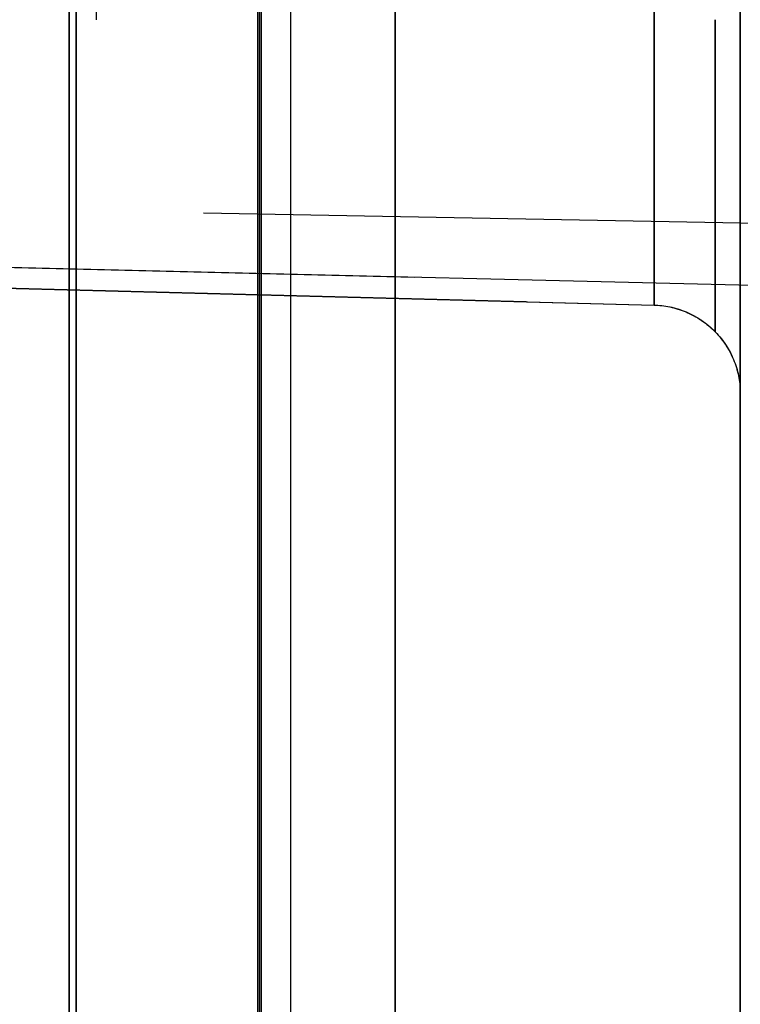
# Model space of a CAD drawing. Header units: millimetres. Extents: x -15 to 7, y 1 to 148.
# Tile 135 of 256: x 5.72 to 7.35, y 20.78 to 23. Entities that reach past the tile are written whole.
import ezdxf

# ---------------------------------------------------------------- set-up
doc = ezdxf.new("R2010")
doc.units = ezdxf.units.MM
doc.header["$MEASUREMENT"] = 0
doc.layers.add('Default', color=7, linetype='Continuous', true_color=0x000000)

msp = doc.modelspace()

# ---------------------------------------------------------------- linework, layer by layer
at = {"layer": 'Default', "color": 254, "true_color": 0xcad1ee}
for points in [[(6.5659, 8.202), (6.5659, 103.3447)], [(7.345, 103.3447), (7.345, 8.202)], [(6.2552, 10.8888), (6.2552, 101.0968)], [(6.2596, 101.0968), (6.2596, 10.8888)], [(6.2639, 10.8888), (6.2639, 101.0968)], [(6.3296, 101.0968), (6.3296, 10.8888)], [(6.3296, 101.0968), (6.3296, 10.8888)], [(6.3296, 101.0968), (6.3296, 10.8888)], [(5.8296, 100.3968), (5.8296, 11.5888)], [(5.8296, 11.5888), (5.8296, 100.3968)], [(5.8296, 100.3968), (5.8296, 11.5888)], [(5.8296, 100.3968), (5.8296, 11.5888)], [(5.845, 16.8624), (5.845, 69.6334)], [(5.845, 69.6334), (5.845, 16.8624)], [(5.845, 69.6334), (5.845, 16.8624)], [(6.5659, 69.0485), (6.5659, 8.2414)], [(6.2596, 35.736), (6.2596, 10.8888)], [(6.2639, 10.8888), (6.2639, 35.7491)], [(6.2552, 35.7229), (6.2552, 10.8888)], [(5.8296, 11.5888), (5.8296, 28.9331)], [(7.345, 8.2414), (7.345, 27.763)], [(7.345, 8.2414), (7.345, 27.763)], [(5.8911, 23.0007), (5.8911, 24.501)], [(5.8911, 23.0007), (5.8911, 24.501)], [(7.1502, 24.501), (7.1502, 23.0007)], [(7.1502, 23.0007), (7.1502, 24.501)], [(7.345, 23.0007), (7.345, 24.501)], [(7.345, 24.501), (7.345, 23.0007)], [(7.345, 23.7535), (7.345, 23.0007)], [(4.6319, 22.4219), (7.1502, 22.356)], [(4.845, 22.4163), (7.1502, 22.356)], [(4.845, 22.4163), (7.1502, 22.356)], [(6.8618, 22.3635), (4.845, 22.4163)], [(7.345, 12.8793), (7.345, 22.394)], [(7.1502, 22.356), (7.1546, 22.3558), (7.1591, 22.3555), (7.1635, 22.3552), (7.168, 22.3547), (7.1725, 22.3541), (7.1771, 22.3534), (7.1816, 22.3526), (7.1862, 22.3517), (7.1908, 22.3507), (7.1953, 22.3496), (7.1999, 22.3483), (7.2045, 22.347), (7.2091, 22.3455), (7.2136, 22.3439), (7.2182, 22.3422), (7.2227, 22.3403), (7.2272, 22.3384), (7.2317, 22.3363), (7.2361, 22.3341), (7.2405, 22.3318), (7.2448, 22.3293), (7.2491, 22.3268), (7.2534, 22.3241), (7.2576, 22.3213), (7.2617, 22.3184), (7.2658, 22.3154), (7.2698, 22.3123), (7.2737, 22.3091), (7.2775, 22.3058), (7.2813, 22.3024), (7.285, 22.2989), (7.2886, 22.2953), (7.2921, 22.2916), (7.2954, 22.2878), (7.2987, 22.2839), (7.3019, 22.28), (7.305, 22.276), (7.308, 22.2719), (7.3109, 22.2678), (7.3136, 22.2636), (7.3163, 22.2593), (7.3188, 22.255), (7.3212, 22.2506), (7.3235, 22.2462), (7.3257, 22.2418), (7.3277, 22.2373), (7.3297, 22.2328), (7.3315, 22.2283), (7.3332, 22.2237), (7.3348, 22.2192), (7.3362, 22.2146), (7.3376, 22.21), (7.3388, 22.2054), (7.3399, 22.2009), (7.3409, 22.1963), (7.3418, 22.1917), (7.3426, 22.1872), (7.3432, 22.1827), (7.3438, 22.1781), (7.3442, 22.1737), (7.3446, 22.1692), (7.3448, 22.1648), (7.345, 22.1604), (7.345, 22.156)]]:
    msp.add_lwpolyline(points, dxfattribs=at)
at = {"layer": 'Default', "color": 254, "true_color": 0xcad1ee, "extrusion": (-1.1528e-09, 1, -3.01871e-11)}
msp.add_lwpolyline([(-4.845, -53.9917), (-7.1502, -53.9313)], dxfattribs=at)
at = {"layer": 'Default', "color": 254, "true_color": 0xcad1ee, "extrusion": (7.21375e-09, 1, -1.88899e-10)}
msp.add_lwpolyline([(-7.1502, -69.9021), (-4.845, -69.8418)], dxfattribs=at)
at = {"layer": 'Default', "color": 254, "true_color": 0xcad1ee, "extrusion": (0, 1, 0)}
msp.add_lwpolyline([(-7.0528, -69.8996), (-4.845, -69.8418)], dxfattribs=at)
at = {"layer": 'Default', "color": 254, "true_color": 0xcad1ee, "extrusion": (1, -9.23946e-15, 5.91415e-15)}
msp.add_lwpolyline([(22.356, -69.2574), (22.3562, -69.2728), (22.3568, -69.2883), (22.3578, -69.3038), (22.3591, -69.3193), (22.3609, -69.3348), (22.3631, -69.3502), (22.3656, -69.3657), (22.3686, -69.3811), (22.3719, -69.3965), (22.3756, -69.4118), (22.3796, -69.4271), (22.384, -69.4423), (22.3888, -69.4574), (22.394, -69.4724), (22.3995, -69.4873), (22.4054, -69.502), (22.4116, -69.5167), (22.4181, -69.5312), (22.425, -69.5455), (22.4323, -69.5597), (22.4399, -69.5737), (22.4478, -69.5875), (22.4561, -69.6012), (22.4646, -69.6146), (22.4736, -69.6278), (22.4828, -69.6408), (22.4923, -69.6535), (22.5022, -69.666), (22.5124, -69.6783), (22.5229, -69.6902), (22.5337, -69.7019), (22.5448, -69.7133), (22.5562, -69.7244), (22.5679, -69.7352), (22.5798, -69.7457), (22.5921, -69.7559), (22.6046, -69.7658), (22.6173, -69.7753), (22.6303, -69.7845), (22.6435, -69.7934), (22.6569, -69.802), (22.6706, -69.8103), (22.6844, -69.8182), (22.6984, -69.8258), (22.7126, -69.8331), (22.7269, -69.84), (22.7414, -69.8465), (22.7561, -69.8527), (22.7708, -69.8586), (22.7857, -69.8641), (22.8007, -69.8693), (22.8158, -69.874), (22.831, -69.8785), (22.8463, -69.8825), (22.8616, -69.8862), (22.877, -69.8895), (22.8924, -69.8924), (22.9079, -69.895), (22.9233, -69.8972), (22.9388, -69.8989), (22.9543, -69.9003), (22.9698, -69.9013), (22.9853, -69.9019), (23.0007, -69.9021)], dxfattribs=at)
at = {"layer": 'Default', "color": 254, "true_color": 0xcad1ee, "extrusion": (1, -3.65784e-14, 3.65784e-14)}
msp.add_lwpolyline([(23.0007, -53.9313), (22.9853, -53.9315), (22.9698, -53.9321), (22.9543, -53.9331), (22.9388, -53.9345), (22.9233, -53.9363), (22.9079, -53.9385), (22.8924, -53.941), (22.877, -53.944), (22.8616, -53.9473), (22.8463, -53.9509), (22.831, -53.955), (22.8158, -53.9594), (22.8007, -53.9642), (22.7857, -53.9694), (22.7708, -53.9749), (22.7561, -53.9807), (22.7414, -53.9869), (22.7269, -53.9935), (22.7126, -54.0004), (22.6984, -54.0077), (22.6844, -54.0153), (22.6706, -54.0232), (22.6569, -54.0314), (22.6435, -54.04), (22.6303, -54.0489), (22.6173, -54.0582), (22.6046, -54.0677), (22.5921, -54.0776), (22.5798, -54.0878), (22.5679, -54.0983), (22.5562, -54.1091), (22.5448, -54.1202), (22.5337, -54.1315), (22.5229, -54.1432), (22.5124, -54.1552), (22.5022, -54.1674), (22.4923, -54.1799), (22.4828, -54.1927), (22.4736, -54.2057), (22.4646, -54.2189), (22.4561, -54.2323), (22.4478, -54.2459), (22.4399, -54.2598), (22.4323, -54.2738), (22.425, -54.288), (22.4181, -54.3023), (22.4116, -54.3168), (22.4054, -54.3314), (22.3995, -54.3462), (22.394, -54.3611), (22.3888, -54.3761), (22.384, -54.3912), (22.3796, -54.4064), (22.3756, -54.4216), (22.3719, -54.437), (22.3686, -54.4524), (22.3656, -54.4678), (22.3631, -54.4832), (22.3609, -54.4987), (22.3591, -54.5142), (22.3578, -54.5297), (22.3568, -54.5452), (22.3562, -54.5606), (22.356, -54.5761)], dxfattribs=at)
at = {"layer": 'Default', "color": 254, "true_color": 0xcad1ee, "extrusion": (1.2715e-07, 1, -1.18071e-07)}
msp.add_lwpolyline([(-7.345, -70.1021), (-7.3449, -70.0977), (-7.3448, -70.0933), (-7.3446, -70.0888), (-7.3442, -70.0843), (-7.3438, -70.0798), (-7.3432, -70.0753), (-7.3425, -70.0708), (-7.3418, -70.0662), (-7.3409, -70.0616), (-7.3399, -70.057), (-7.3387, -70.0524), (-7.3375, -70.0478), (-7.3361, -70.0432), (-7.3347, -70.0386), (-7.3331, -70.0341), (-7.3314, -70.0295), (-7.3295, -70.025), (-7.3276, -70.0205), (-7.3255, -70.016), (-7.3233, -70.0115), (-7.321, -70.0071), (-7.3186, -70.0028), (-7.3161, -69.9984), (-7.3134, -69.9942), (-7.3106, -69.99), (-7.3078, -69.9858), (-7.3048, -69.9818), (-7.3017, -69.9777), (-7.2985, -69.9738), (-7.2952, -69.97), (-7.2918, -69.9662), (-7.2883, -69.9625), (-7.2847, -69.9589), (-7.281, -69.9554), (-7.2772, -69.952), (-7.2734, -69.9487), (-7.2694, -69.9455), (-7.2654, -69.9424), (-7.2614, -69.9394), (-7.2572, -69.9365), (-7.2531, -69.9338), (-7.2488, -69.9311), (-7.2445, -69.9286), (-7.2402, -69.9262), (-7.2358, -69.9239), (-7.2313, -69.9217), (-7.2269, -69.9196), (-7.2224, -69.9176), (-7.2179, -69.9158), (-7.2134, -69.9141), (-7.2088, -69.9125), (-7.2043, -69.911), (-7.1997, -69.9097), (-7.1951, -69.9084), (-7.1906, -69.9073), (-7.186, -69.9063), (-7.1815, -69.9054), (-7.1769, -69.9046), (-7.1724, -69.904), (-7.1679, -69.9034), (-7.1635, -69.9029), (-7.159, -69.9026), (-7.1546, -69.9023), (-7.1502, -69.9021)], dxfattribs=at)
at = {"layer": 'Default', "color": 254, "true_color": 0xcad1ee, "extrusion": (1.26833e-08, 1, 2.36118e-08)}
msp.add_lwpolyline([(-7.1502, -53.9313), (-7.1546, -53.9312), (-7.159, -53.9309), (-7.1635, -53.9306), (-7.1679, -53.9301), (-7.1724, -53.9295), (-7.1769, -53.9288), (-7.1815, -53.9281), (-7.186, -53.9272), (-7.1906, -53.9261), (-7.1951, -53.925), (-7.1997, -53.9238), (-7.2043, -53.9224), (-7.2088, -53.921), (-7.2134, -53.9194), (-7.2179, -53.9176), (-7.2224, -53.9158), (-7.2269, -53.9139), (-7.2313, -53.9118), (-7.2358, -53.9096), (-7.2402, -53.9073), (-7.2445, -53.9049), (-7.2488, -53.9024), (-7.2531, -53.8997), (-7.2573, -53.8969), (-7.2614, -53.8941), (-7.2655, -53.8911), (-7.2694, -53.888), (-7.2734, -53.8848), (-7.2772, -53.8815), (-7.281, -53.8781), (-7.2847, -53.8746), (-7.2883, -53.871), (-7.2918, -53.8673), (-7.2952, -53.8635), (-7.2985, -53.8597), (-7.3017, -53.8557), (-7.3048, -53.8517), (-7.3078, -53.8476), (-7.3106, -53.8435), (-7.3134, -53.8393), (-7.3161, -53.835), (-7.3186, -53.8307), (-7.321, -53.8263), (-7.3233, -53.8219), (-7.3255, -53.8175), (-7.3276, -53.813), (-7.3295, -53.8085), (-7.3314, -53.804), (-7.3331, -53.7994), (-7.3347, -53.7948), (-7.3362, -53.7902), (-7.3375, -53.7856), (-7.3387, -53.781), (-7.3399, -53.7765), (-7.3409, -53.7719), (-7.3418, -53.7673), (-7.3425, -53.7627), (-7.3432, -53.7582), (-7.3438, -53.7536), (-7.3442, -53.7491), (-7.3446, -53.7447), (-7.3448, -53.7402), (-7.345, -53.7358), (-7.345, -53.7314)], dxfattribs=at)
at = {"layer": 'Default', "color": 254, "true_color": 0xcad1ee, "extrusion": (1, 4.33277e-15, -3.28125e-15)}
msp.add_lwpolyline([(22.156, -54.5761), (22.1563, -54.5552), (22.1571, -54.5344), (22.1584, -54.5136), (22.1603, -54.4929), (22.1627, -54.4723), (22.1655, -54.4518), (22.1689, -54.4314), (22.1728, -54.4111), (22.1772, -54.3909), (22.1821, -54.3709), (22.1875, -54.3509), (22.1933, -54.3311), (22.1996, -54.3114), (22.2064, -54.2919), (22.2136, -54.2725), (22.2214, -54.2532), (22.2295, -54.2341), (22.2381, -54.2153), (22.2472, -54.1966), (22.2567, -54.1782), (22.2666, -54.16), (22.277, -54.142), (22.2878, -54.1243), (22.299, -54.1069), (22.3107, -54.0898), (22.3227, -54.0729), (22.3351, -54.0564), (22.348, -54.0402), (22.3612, -54.0244), (22.3749, -54.0088), (22.3889, -53.9937), (22.4033, -53.9789), (22.418, -53.9645), (22.4331, -53.9505), (22.4486, -53.9369), (22.4644, -53.9236), (22.4806, -53.9108), (22.497, -53.8983), (22.5138, -53.8863), (22.5308, -53.8746), (22.5482, -53.8634), (22.5658, -53.8526), (22.5837, -53.8422), (22.6018, -53.8323), (22.6202, -53.8227), (22.6388, -53.8137), (22.6576, -53.805), (22.6767, -53.7968), (22.6959, -53.7891), (22.7153, -53.7818), (22.7349, -53.775), (22.7547, -53.7687), (22.7746, -53.7629), (22.7946, -53.7575), (22.8148, -53.7526), (22.8351, -53.7482), (22.8556, -53.7443), (22.8761, -53.7409), (22.8967, -53.738), (22.9174, -53.7357), (22.9381, -53.7338), (22.9589, -53.7325), (22.9798, -53.7317), (23.0007, -53.7314)], dxfattribs=at)
at = {"layer": 'Default', "color": 254, "true_color": 0xcad1ee, "extrusion": (1, 2.5383e-15, 2.5383e-15)}
msp.add_lwpolyline([(23.0007, -70.1021), (22.9798, -70.1018), (22.959, -70.101), (22.9382, -70.0997), (22.9176, -70.0978), (22.897, -70.0954), (22.8765, -70.0926), (22.8561, -70.0892), (22.8358, -70.0853), (22.8156, -70.0809), (22.7955, -70.076), (22.7755, -70.0706), (22.7557, -70.0648), (22.736, -70.0585), (22.7165, -70.0517), (22.6971, -70.0444), (22.6778, -70.0367), (22.6588, -70.0286), (22.6399, -70.02), (22.6212, -70.0109), (22.6028, -70.0014), (22.5846, -69.9915), (22.5666, -69.9811), (22.5489, -69.9703), (22.5315, -69.9591), (22.5144, -69.9474), (22.4976, -69.9354), (22.481, -69.9229), (22.4648, -69.9101), (22.449, -69.8969), (22.4335, -69.8832), (22.4183, -69.8692), (22.4035, -69.8548), (22.3892, -69.8401), (22.3751, -69.825), (22.3615, -69.8095), (22.3483, -69.7937), (22.3354, -69.7775), (22.3229, -69.7611), (22.3109, -69.7443), (22.2993, -69.7273), (22.288, -69.7099), (22.2772, -69.6923), (22.2668, -69.6744), (22.2569, -69.6563), (22.2474, -69.6379), (22.2383, -69.6193), (22.2296, -69.6005), (22.2215, -69.5814), (22.2137, -69.5622), (22.2065, -69.5428), (22.1997, -69.5232), (22.1933, -69.5034), (22.1875, -69.4835), (22.1821, -69.4634), (22.1772, -69.4433), (22.1728, -69.4229), (22.1689, -69.4025), (22.1655, -69.382), (22.1627, -69.3614), (22.1603, -69.3407), (22.1584, -69.32), (22.1571, -69.2991), (22.1563, -69.2783), (22.156, -69.2574)], dxfattribs=at)
at = {"layer": 'Default', "color": 254, "true_color": 0xcad1ee, "extrusion": (0.00994, 0.999951, -0.000240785)}
msp.add_lwpolyline([(-6.9237, -69.8472), (-4.6183, -69.7914)], dxfattribs=at)
at = {"layer": 'Default', "color": 254, "true_color": 0xcad1ee, "extrusion": (0.00994, 0.999951, 0.000240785)}
msp.add_lwpolyline([(-6.9237, -53.9862), (-4.6183, -54.0421)], dxfattribs=at)
at = {"layer": 'Default', "color": 254, "true_color": 0xcad1ee, "extrusion": (0.018507, -0.000342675, 0.999829)}
msp.add_lwpolyline([(22.6733, -8.0209), (22.6733, -5.7148)], dxfattribs=at)
at = {"layer": 'Default', "color": 254, "true_color": 0xcad1ee, "extrusion": (0.018507, 0.999829, 0.000342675)}
msp.add_lwpolyline([(-6.7318, -54.1279), (-4.4262, -54.1706)], dxfattribs=at)
at = {"layer": 'Default', "color": 254, "true_color": 0xcad1ee, "extrusion": (-2.01821e-13, 0.70729, -0.706923)}
msp.add_lwpolyline([(-7.1502, -33.3701), (-7.1546, -33.3703), (-7.159, -33.3706), (-7.1635, -33.3709), (-7.1679, -33.3714), (-7.1724, -33.372), (-7.1769, -33.3726), (-7.1815, -33.3734), (-7.186, -33.3743), (-7.1906, -33.3753), (-7.1951, -33.3765), (-7.1997, -33.3777), (-7.2043, -33.3791), (-7.2088, -33.3805), (-7.2134, -33.3821), (-7.2179, -33.3838), (-7.2224, -33.3857), (-7.2269, -33.3876), (-7.2313, -33.3897), (-7.2358, -33.3919), (-7.2402, -33.3942), (-7.2445, -33.3966), (-7.2488, -33.3991), (-7.2531, -33.4018), (-7.2573, -33.4045), (-7.2614, -33.4074), (-7.2655, -33.4104), (-7.2694, -33.4135), (-7.2734, -33.4167), (-7.2772, -33.42), (-7.281, -33.4234), (-7.2847, -33.4269), (-7.2883, -33.4305), (-7.2918, -33.4342), (-7.2952, -33.438), (-7.2985, -33.4418), (-7.3017, -33.4458), (-7.3048, -33.4498), (-7.3078, -33.4538), (-7.3106, -33.458), (-7.3134, -33.4622), (-7.3161, -33.4665), (-7.3186, -33.4708), (-7.321, -33.4751), (-7.3233, -33.4795), (-7.3255, -33.484), (-7.3276, -33.4885), (-7.3295, -33.493), (-7.3314, -33.4975), (-7.3331, -33.5021), (-7.3347, -33.5067), (-7.3362, -33.5112), (-7.3375, -33.5158), (-7.3387, -33.5204), (-7.3399, -33.525), (-7.3409, -33.5296), (-7.3418, -33.5342), (-7.3425, -33.5388), (-7.3432, -33.5433), (-7.3438, -33.5478), (-7.3442, -33.5523), (-7.3446, -33.5568), (-7.3448, -33.5613), (-7.345, -33.5657), (-7.345, -33.5701)], dxfattribs=at)
at = {"layer": 'Default', "color": 254, "true_color": 0xcad1ee, "extrusion": (2.99582e-14, 0.706923, 0.70729)}
msp.add_lwpolyline([(-7.1502, -54.2045), (-7.1546, -54.2043), (-7.159, -54.2041), (-7.1635, -54.2037), (-7.1679, -54.2032), (-7.1724, -54.2027), (-7.1769, -54.202), (-7.1815, -54.2012), (-7.186, -54.2003), (-7.1906, -54.1993), (-7.1951, -54.1982), (-7.1997, -54.1969), (-7.2043, -54.1956), (-7.2088, -54.1941), (-7.2134, -54.1925), (-7.2179, -54.1908), (-7.2224, -54.189), (-7.2269, -54.187), (-7.2313, -54.185), (-7.2358, -54.1828), (-7.2402, -54.1805), (-7.2445, -54.178), (-7.2488, -54.1755), (-7.2531, -54.1729), (-7.2573, -54.1701), (-7.2614, -54.1672), (-7.2655, -54.1642), (-7.2694, -54.1611), (-7.2734, -54.1579), (-7.2772, -54.1546), (-7.281, -54.1512), (-7.2847, -54.1477), (-7.2883, -54.1441), (-7.2918, -54.1404), (-7.2952, -54.1367), (-7.2985, -54.1328), (-7.3017, -54.1289), (-7.3048, -54.1249), (-7.3078, -54.1208), (-7.3106, -54.1166), (-7.3134, -54.1124), (-7.3161, -54.1082), (-7.3186, -54.1039), (-7.321, -54.0995), (-7.3233, -54.0951), (-7.3255, -54.0906), (-7.3276, -54.0862), (-7.3295, -54.0816), (-7.3314, -54.0771), (-7.3331, -54.0725), (-7.3347, -54.068), (-7.3362, -54.0634), (-7.3375, -54.0588), (-7.3387, -54.0542), (-7.3399, -54.0496), (-7.3409, -54.045), (-7.3418, -54.0404), (-7.3425, -54.0359), (-7.3432, -54.0313), (-7.3438, -54.0268), (-7.3442, -54.0223), (-7.3446, -54.0178), (-7.3448, -54.0134), (-7.345, -54.0089), (-7.345, -54.0046)], dxfattribs=at)
at = {"layer": 'Default', "color": 254, "true_color": 0xcad1ee, "extrusion": (0.00994, -0.000240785, 0.999951)}
msp.add_lwpolyline([(7.8407, 22.3886), (5.5354, 22.4445)], dxfattribs=at)
at = {"layer": 'Default', "color": 254, "true_color": 0xcad1ee, "extrusion": (-0.00994, 0.000240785, 0.999951)}
msp.add_lwpolyline([(6.6098, 22.4185), (4.3045, 22.4743)], dxfattribs=at)
at = {"layer": 'Default', "color": 254, "true_color": 0xcad1ee, "extrusion": (1, 0, 0)}
for points in [[(22.3889, -54.5761), (22.3889, -69.2574)], [(22.356, -54.5761), (22.356, -69.2574)], [(22.156, -69.2574), (22.156, -54.5761)]]:
    msp.add_lwpolyline(points, dxfattribs=at)
at = {"layer": 'Default', "color": 254, "true_color": 0xcad1ee, "extrusion": (1.26851e-08, -2.3616e-08, 1)}
msp.add_lwpolyline([(7.1502, 22.356), (7.1546, 22.3558), (7.159, 22.3555), (7.1635, 22.3552), (7.1679, 22.3547), (7.1724, 22.3541), (7.1769, 22.3535), (7.1815, 22.3527), (7.186, 22.3518), (7.1906, 22.3508), (7.1951, 22.3496), (7.1997, 22.3484), (7.2043, 22.347), (7.2088, 22.3456), (7.2134, 22.344), (7.2179, 22.3423), (7.2224, 22.3404), (7.2269, 22.3385), (7.2313, 22.3364), (7.2358, 22.3342), (7.2402, 22.3319), (7.2445, 22.3295), (7.2488, 22.327), (7.2531, 22.3243), (7.2573, 22.3216), (7.2614, 22.3187), (7.2655, 22.3157), (7.2694, 22.3126), (7.2734, 22.3094), (7.2772, 22.3061), (7.281, 22.3027), (7.2847, 22.2992), (7.2883, 22.2956), (7.2918, 22.2919), (7.2952, 22.2881), (7.2985, 22.2843), (7.3017, 22.2803), (7.3048, 22.2763), (7.3078, 22.2723), (7.3106, 22.2681), (7.3134, 22.2639), (7.3161, 22.2596), (7.3186, 22.2553), (7.321, 22.251), (7.3233, 22.2466), (7.3255, 22.2421), (7.3276, 22.2376), (7.3295, 22.2331), (7.3314, 22.2286), (7.3331, 22.224), (7.3347, 22.2194), (7.3362, 22.2149), (7.3375, 22.2103), (7.3387, 22.2057), (7.3399, 22.2011), (7.3409, 22.1965), (7.3418, 22.1919), (7.3425, 22.1873), (7.3432, 22.1828), (7.3438, 22.1783), (7.3442, 22.1738), (7.3446, 22.1693), (7.3448, 22.1648), (7.345, 22.1604), (7.345, 22.156)], dxfattribs=at)
at = {"layer": 'Default', "color": 254, "true_color": 0xcad1ee, "extrusion": (-1.24072e-07, 1.18078e-07, 1)}
msp.add_lwpolyline([(7.1502, 22.356), (7.1546, 22.3558), (7.159, 22.3555), (7.1635, 22.3552), (7.1679, 22.3547), (7.1724, 22.3541), (7.1769, 22.3535), (7.1815, 22.3527), (7.186, 22.3518), (7.1906, 22.3508), (7.1951, 22.3496), (7.1997, 22.3484), (7.2043, 22.3471), (7.2088, 22.3456), (7.2134, 22.344), (7.2179, 22.3423), (7.2224, 22.3404), (7.2269, 22.3385), (7.2313, 22.3364), (7.2358, 22.3342), (7.2402, 22.3319), (7.2445, 22.3295), (7.2488, 22.327), (7.2531, 22.3243), (7.2572, 22.3216), (7.2614, 22.3187), (7.2654, 22.3157), (7.2694, 22.3126), (7.2734, 22.3094), (7.2772, 22.3061), (7.281, 22.3027), (7.2847, 22.2992), (7.2883, 22.2956), (7.2918, 22.2919), (7.2952, 22.2881), (7.2985, 22.2843), (7.3017, 22.2803), (7.3048, 22.2763), (7.3078, 22.2723), (7.3106, 22.2681), (7.3134, 22.2639), (7.3161, 22.2597), (7.3186, 22.2553), (7.321, 22.251), (7.3233, 22.2466), (7.3255, 22.2421), (7.3276, 22.2376), (7.3295, 22.2331), (7.3314, 22.2286), (7.3331, 22.224), (7.3347, 22.2195), (7.3361, 22.2149), (7.3375, 22.2103), (7.3387, 22.2057), (7.3399, 22.2011), (7.3409, 22.1965), (7.3417, 22.1919), (7.3425, 22.1873), (7.3432, 22.1828), (7.3438, 22.1783), (7.3442, 22.1738), (7.3446, 22.1693), (7.3448, 22.1648), (7.3449, 22.1604), (7.345, 22.156)], dxfattribs=at)
at = {"layer": 'Default', "color": 254, "true_color": 0xcad1ee}
for points in [[(7.1502, 23.0007, -69.9021), (7.1502, 22.9852, -69.9019), (7.1502, 22.9696, -69.9013), (7.1502, 22.954, -69.9003), (7.1502, 22.9384, -69.8988), (7.1502, 22.9228, -69.8969), (7.1502, 22.9073, -69.8947), (7.1502, 22.8917, -69.892), (7.1502, 22.8762, -69.889), (7.1502, 22.8607, -69.8856), (7.1502, 22.8452, -69.8818), (7.1502, 22.8299, -69.8776), (7.1502, 22.8146, -69.8731), (7.1502, 22.7994, -69.8682), (7.1502, 22.7843, -69.863), (7.1502, 22.7693, -69.8574), (7.1502, 22.7545, -69.8514), (7.1502, 22.7398, -69.8451), (7.1502, 22.7253, -69.8385), (7.1502, 22.7109, -69.8316), (7.1502, 22.6967, -69.8243), (7.1502, 22.6827, -69.8167), (7.1502, 22.6689, -69.8088), (7.1502, 22.6553, -69.8005), (7.1502, 22.642, -69.792), (7.1502, 22.6289, -69.7832), (7.1502, 22.616, -69.7741), (7.1502, 22.6034, -69.7647), (7.1502, 22.5911, -69.755), (7.1502, 22.5791, -69.745), (7.1502, 22.5674, -69.7347), (7.1502, 22.556, -69.7242), (7.1502, 22.5449, -69.7134), (7.1502, 22.5341, -69.7024), (7.1502, 22.5236, -69.691), (7.1502, 22.5133, -69.6793), (7.1502, 22.5033, -69.6673), (7.1502, 22.4936, -69.655), (7.1502, 22.4842, -69.6424), (7.1502, 22.4751, -69.6296), (7.1502, 22.4662, -69.6165), (7.1502, 22.4577, -69.6032), (7.1502, 22.4495, -69.5897), (7.1502, 22.4415, -69.5759), (7.1502, 22.4339, -69.562), (7.1502, 22.4266, -69.5478), (7.1502, 22.4197, -69.5335), (7.1502, 22.4131, -69.519), (7.1502, 22.4068, -69.5043), (7.1502, 22.4008, -69.4895), (7.1502, 22.3952, -69.4745), (7.1502, 22.3899, -69.4595), (7.1502, 22.385, -69.4443), (7.1502, 22.3805, -69.429), (7.1502, 22.3763, -69.4136), (7.1502, 22.3725, -69.3982), (7.1502, 22.3691, -69.3826), (7.1502, 22.3661, -69.3671), (7.1502, 22.3634, -69.3514), (7.1502, 22.3612, -69.3358), (7.1502, 22.3593, -69.3201), (7.1502, 22.3578, -69.3044), (7.1502, 22.3568, -69.2887), (7.1502, 22.3562, -69.2731), (7.1502, 22.356, -69.2574)], [(7.1502, 22.356, -54.5761), (7.1502, 22.3562, -54.5606), (7.1502, 22.3568, -54.545), (7.1502, 22.3578, -54.5294), (7.1502, 22.3593, -54.5138), (7.1502, 22.3611, -54.4982), (7.1502, 22.3634, -54.4826), (7.1502, 22.366, -54.4671), (7.1502, 22.3691, -54.4515), (7.1502, 22.3725, -54.436), (7.1502, 22.3763, -54.4206), (7.1502, 22.3804, -54.4052), (7.1502, 22.385, -54.39), (7.1502, 22.3899, -54.3748), (7.1502, 22.3951, -54.3597), (7.1502, 22.4007, -54.3447), (7.1502, 22.4067, -54.3299), (7.1502, 22.413, -54.3152), (7.1502, 22.4196, -54.3007), (7.1502, 22.4265, -54.2863), (7.1502, 22.4338, -54.2721), (7.1502, 22.4414, -54.2581), (7.1502, 22.4493, -54.2443), (7.1502, 22.4576, -54.2307), (7.1502, 22.4661, -54.2174), (7.1502, 22.4749, -54.2043), (7.1502, 22.484, -54.1914), (7.1502, 22.4934, -54.1788), (7.1502, 22.5031, -54.1665), (7.1502, 22.5131, -54.1545), (7.1502, 22.5234, -54.1428), (7.1502, 22.5339, -54.1313), (7.1502, 22.5447, -54.1203), (7.1502, 22.5557, -54.1095), (7.1502, 22.5671, -54.0989), (7.1502, 22.5788, -54.0887), (7.1502, 22.5908, -54.0787), (7.1502, 22.6031, -54.069), (7.1502, 22.6157, -54.0596), (7.1502, 22.6285, -54.0505), (7.1502, 22.6416, -54.0416), (7.1502, 22.6549, -54.0331), (7.1502, 22.6684, -54.0248), (7.1502, 22.6822, -54.0169), (7.1502, 22.6961, -54.0093), (7.1502, 22.7103, -54.002), (7.1502, 22.7246, -53.9951), (7.1502, 22.7391, -53.9884), (7.1502, 22.7538, -53.9821), (7.1502, 22.7686, -53.9762), (7.1502, 22.7836, -53.9706), (7.1502, 22.7986, -53.9653), (7.1502, 22.8138, -53.9604), (7.1502, 22.8291, -53.9559), (7.1502, 22.8445, -53.9517), (7.1502, 22.8599, -53.9479), (7.1502, 22.8755, -53.9445), (7.1502, 22.891, -53.9414), (7.1502, 22.9067, -53.9388), (7.1502, 22.9223, -53.9365), (7.1502, 22.938, -53.9347), (7.1502, 22.9537, -53.9332), (7.1502, 22.9694, -53.9322), (7.1502, 22.985, -53.9315), (7.1502, 23.0007, -53.9313)], [(7.2883, 23.0007, -69.9626), (7.2883, 22.9836, -69.9623), (7.2883, 22.9665, -69.9617), (7.2883, 22.9494, -69.9605), (7.2883, 22.9323, -69.959), (7.2883, 22.9152, -69.9569), (7.2883, 22.8982, -69.9545), (7.2883, 22.8811, -69.9516), (7.2883, 22.8641, -69.9483), (7.2883, 22.8472, -69.9446), (7.2883, 22.8303, -69.9405), (7.2883, 22.8136, -69.936), (7.2883, 22.7969, -69.9311), (7.2883, 22.7803, -69.9257), (7.2883, 22.7639, -69.92), (7.2883, 22.7475, -69.9139), (7.2883, 22.7314, -69.9074), (7.2883, 22.7153, -69.9006), (7.2883, 22.6995, -69.8934), (7.2883, 22.6838, -69.8858), (7.2883, 22.6683, -69.8778), (7.2883, 22.6531, -69.8695), (7.2883, 22.638, -69.8608), (7.2883, 22.6232, -69.8518), (7.2883, 22.6086, -69.8425), (7.2883, 22.5943, -69.8328), (7.2883, 22.5802, -69.8228), (7.2883, 22.5664, -69.8125), (7.2883, 22.553, -69.8018), (7.2883, 22.5398, -69.7909), (7.2883, 22.5269, -69.7796), (7.2883, 22.5144, -69.768), (7.2883, 22.5022, -69.7562), (7.2883, 22.4903, -69.744), (7.2883, 22.4787, -69.7315), (7.2883, 22.4674, -69.7186), (7.2883, 22.4565, -69.7055), (7.2883, 22.4458, -69.692), (7.2883, 22.4355, -69.6783), (7.2883, 22.4255, -69.6642), (7.2883, 22.4158, -69.65), (7.2883, 22.4064, -69.6354), (7.2883, 22.3974, -69.6206), (7.2883, 22.3887, -69.6056), (7.2883, 22.3804, -69.5904), (7.2883, 22.3725, -69.575), (7.2883, 22.3649, -69.5593), (7.2883, 22.3576, -69.5435), (7.2883, 22.3508, -69.5275), (7.2883, 22.3443, -69.5114), (7.2883, 22.3382, -69.4951), (7.2883, 22.3324, -69.4786), (7.2883, 22.3271, -69.462), (7.2883, 22.3222, -69.4454), (7.2883, 22.3176, -69.4286), (7.2883, 22.3135, -69.4117), (7.2883, 22.3098, -69.3947), (7.2883, 22.3065, -69.3777), (7.2883, 22.3036, -69.3606), (7.2883, 22.3012, -69.3434), (7.2883, 22.2992, -69.3263), (7.2883, 22.2976, -69.3091), (7.2883, 22.2964, -69.2918), (7.2883, 22.2958, -69.2746), (7.2883, 22.2955, -69.2574)], [(7.2883, 22.2955, -54.5761), (7.2883, 22.2958, -54.559), (7.2883, 22.2964, -54.5419), (7.2883, 22.2976, -54.5248), (7.2883, 22.2991, -54.5077), (7.2883, 22.3012, -54.4906), (7.2883, 22.3036, -54.4735), (7.2883, 22.3065, -54.4565), (7.2883, 22.3098, -54.4395), (7.2883, 22.3135, -54.4226), (7.2883, 22.3176, -54.4057), (7.2883, 22.3221, -54.3889), (7.2883, 22.327, -54.3723), (7.2883, 22.3324, -54.3557), (7.2883, 22.3381, -54.3392), (7.2883, 22.3442, -54.3229), (7.2883, 22.3507, -54.3067), (7.2883, 22.3575, -54.2907), (7.2883, 22.3647, -54.2749), (7.2883, 22.3723, -54.2592), (7.2883, 22.3803, -54.2437), (7.2883, 22.3886, -54.2284), (7.2883, 22.3973, -54.2134), (7.2883, 22.4063, -54.1986), (7.2883, 22.4156, -54.184), (7.2883, 22.4253, -54.1697), (7.2883, 22.4353, -54.1556), (7.2883, 22.4456, -54.1418), (7.2883, 22.4563, -54.1283), (7.2883, 22.4672, -54.1152), (7.2883, 22.4785, -54.1023), (7.2883, 22.4901, -54.0897), (7.2883, 22.5019, -54.0775), (7.2883, 22.5141, -54.0657), (7.2883, 22.5266, -54.0541), (7.2883, 22.5395, -54.0428), (7.2883, 22.5526, -54.0318), (7.2883, 22.5661, -54.0212), (7.2883, 22.5798, -54.0108), (7.2883, 22.5939, -54.0008), (7.2883, 22.6081, -53.9911), (7.2883, 22.6227, -53.9818), (7.2883, 22.6375, -53.9728), (7.2883, 22.6525, -53.9641), (7.2883, 22.6677, -53.9558), (7.2883, 22.6831, -53.9478), (7.2883, 22.6988, -53.9402), (7.2883, 22.7146, -53.933), (7.2883, 22.7306, -53.9261), (7.2883, 22.7467, -53.9196), (7.2883, 22.763, -53.9135), (7.2883, 22.7795, -53.9078), (7.2883, 22.7961, -53.9025), (7.2883, 22.8127, -53.8975), (7.2883, 22.8295, -53.893), (7.2883, 22.8464, -53.8889), (7.2883, 22.8634, -53.8852), (7.2883, 22.8804, -53.8819), (7.2883, 22.8975, -53.879), (7.2883, 22.9147, -53.8765), (7.2883, 22.9318, -53.8745), (7.2883, 22.949, -53.873), (7.2883, 22.9663, -53.8718), (7.2883, 22.9835, -53.8711), (7.2883, 23.0007, -53.8709)]]:
    msp.add_polyline3d(points, dxfattribs=at)

doc.saveas('drawing.dxf')
